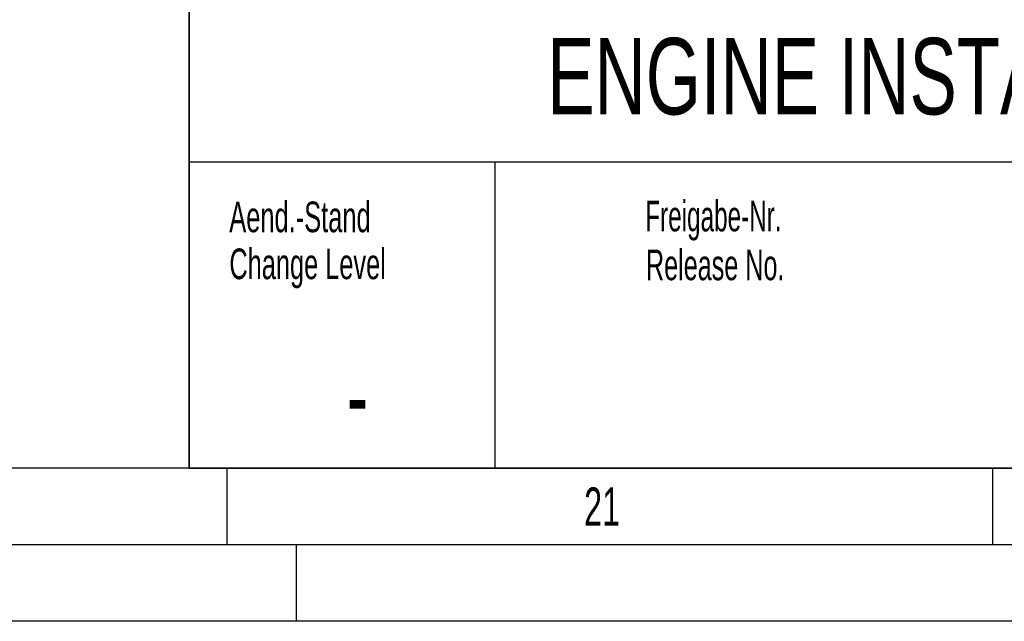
# Model space of a CAD drawing. Header units: millimetres. Extents: x 0 to 1189, y 0 to 841.
# Tile 42 of 85: x 981 to 1045, y 0 to 39. Entities that reach past the tile are written whole.
import ezdxf
from ezdxf.enums import TextEntityAlignment as Align

# ---------------------------------------------------------------- set-up
doc = ezdxf.new("R2010")
doc.units = ezdxf.units.MM
doc.header["$LTSCALE"] = 65.395
doc.layers.get('0').update_dxf_attribs({"linetype": 'CONTINUOUS'})
doc.styles.get("Standard").update_dxf_attribs({"font": 'txt', "width": 0.6})
doc.styles.add('TEXTSTYLE_2', font='txt')
doc.styles.add('TEXTSTYLE_3', font='txt', dxfattribs={"width": 0.8})

# ---------------------------------------------------------------- blocks, each defined once
blk = doc.blocks.new('*T748')
at = {"color": 5, "linetype": 'Continuous'}
for p, q in [((0, 0), (187, 0)), ((0, 0), (0, -75)), ((187, 0), (187, -75)), ((0, -75), (187, -75))]:
    blk.add_line(p, q, dxfattribs=at)
at = {"color": 2, "linetype": 'Continuous', "style": 'TEXTSTYLE_3'}
for s, width, p in [('8M32E_FWS', 0.738095, (73.4, -6.75)), ('1.0', 0.547619, (110.067, -6.75)), ('8M32E_FWS', 0.738095, (73.4, -13.25)), ('1.0', 0.547619, (110.067, -13.25))]:
    blk.add_text(s, height=5, dxfattribs=dict(at, width=width)).set_placement(p)
for s, width, p in [('W882', 0.833333, (81.679, -22.5)), ('1:20', 0.529762, (128.405, -22.5)), ('-', 0.619048, (11, -72.75))]:
    blk.add_text(s, height=5, dxfattribs=dict(at, width=width)).set_placement(p, align=Align.CENTER)
for s, width, p in [('~49000', 0.690476, (185.6, -22.5)), ('1', 0.47619, (185.6, -62.75)), ('1', 0.47619, (185.6, -73.25))]:
    blk.add_text(s, height=5, dxfattribs=dict(at, width=width)).set_placement(p, align=Align.RIGHT)
at = {"color": 5, "linetype": 'Continuous', "width": 0.761905}
blk.add_text('mK', height=2, dxfattribs=at).set_placement((45.071, -31), align=Align.CENTER)
at = {"color": 7, "linetype": 'Continuous', "style": 'TEXTSTYLE_3'}
for s, width, p in [('Motor - Einbauzeichnung', 0.602484, (23.4, -43.125)), ('ENGINE INSTALLATION DRAWING', 0.69224, (23.4, -51.875))]:
    blk.add_text(s, height=5, dxfattribs=dict(at, width=width)).set_placement(p)
at = {"color": 7, "linetype": 'Continuous', "style": 'TEXTSTYLE_3', "width": 0.738095}
blk.add_text('8M32E FWS', height=5, dxfattribs=at).set_placement((121.5, -72.75), align=Align.CENTER)

msp = doc.modelspace()

# ---------------------------------------------------------------- linework, layer by layer
at = {"color": 6, "linetype": 'Continuous'}
for p, q in [((992, 10), (992, 85)), ((1184, 5), (5, 5))]:
    msp.add_line(p, q, dxfattribs=at)
at = {"color": 7, "linetype": 'Continuous'}
for p, q in [((1179, 30), (992, 30)), ((1012, 10), (1012, 30))]:
    msp.add_line(p, q, dxfattribs=at)
at = {"color": 5, "linetype": 'Continuous'}
for p, q in [((1179, 10), (10, 10)), ((994.5, 5), (994.5, 10)), ((1044.5, 5), (1044.5, 10)), ((999, 5), (999, 0)), ((1189, 0), (0, 0))]:
    msp.add_line(p, q, dxfattribs=at)

# ---------------------------------------------------------------- block references
msp.add_blockref('*T748', (992, 85))

# ---------------------------------------------------------------- texts
for s, height, style, width, p in [('Freigabe-Nr.', 2, 'TEXTSTYLE_3', 0.593254, (1021.79731, 25.48415)), ('Aend.-Stand', 2, 'TEXTSTYLE_3', 0.621212, (994.62617, 25.43176)), ('Change Level', 2, 'TEXTSTYLE_3', 0.619048, (994.63475, 22.3631)), ('Release No.', 2, 'TEXTSTYLE_3', 0.614719, (1021.8433, 22.29466)), ('21', 2.50001, 'TEXTSTYLE_2', 0.630952, (1017.806, 6.248))]:
    msp.add_text(s, height=height, dxfattribs=dict(at, style=style, width=width)).set_placement(p)

doc.saveas('drawing.dxf')
